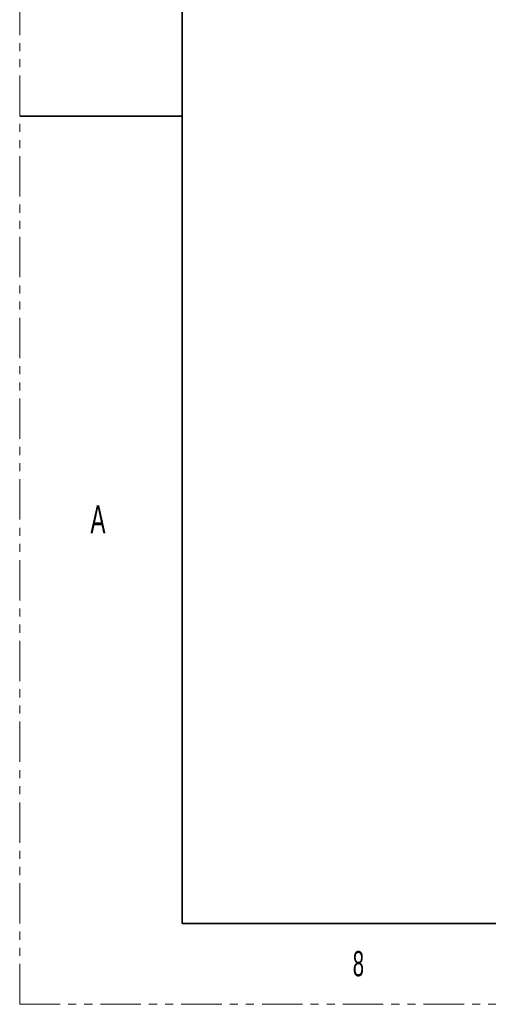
# Model space of a CAD drawing. Header units: millimetres. Extents: x 0 to 864, y 0 to 559.
# Tile 1 of 83: x 0 to 74, y 0 to 155. Entities that reach past the tile are written whole.
import ezdxf

# ---------------------------------------------------------------- set-up
doc = ezdxf.new("R2010")
doc.units = ezdxf.units.MM
doc.linetypes.add('PHANTOM', pattern=[12.7, 6.35, -1.27, 1.27, -1.27, 1.27, -1.27])
doc.styles.add('SLDTEXTSTYLE0', font='GOTHIC.TTF', dxfattribs={"width": 0.6})

msp = doc.modelspace()

# ---------------------------------------------------------------- linework, layer by layer
at = {"color": 7, "linetype": 'PHANTOM', "lineweight": 18}
for q in [(0.0296, 558.8), (863.7573, 0)]:
    msp.add_line((0.0296, 0), q, dxfattribs=at)
at = {"color": 7, "linetype": 'Continuous', "lineweight": 35}
for p, q in [((25.5573, 546.1), (25.5573, 12.7)), ((0.0296, 139.6634), (25.5573, 139.6634)), ((25.5573, 12.7), (839.6314, 12.7))]:
    msp.add_line(p, q, dxfattribs=at)

# ---------------------------------------------------------------- texts
at = {"color": 7, "linetype": 'Continuous', "lineweight": 0, "attachment_point": 1, "style": 'SLDTEXTSTYLE0'}
for s, insert, char_height in [('A', (11.1442, 78.4727), 4.445), ('8', (52.3875, 8.3792), 3.9688)]:
    msp.add_mtext(s, dxfattribs=dict(at, insert=insert, char_height=char_height))

doc.saveas('drawing.dxf')
